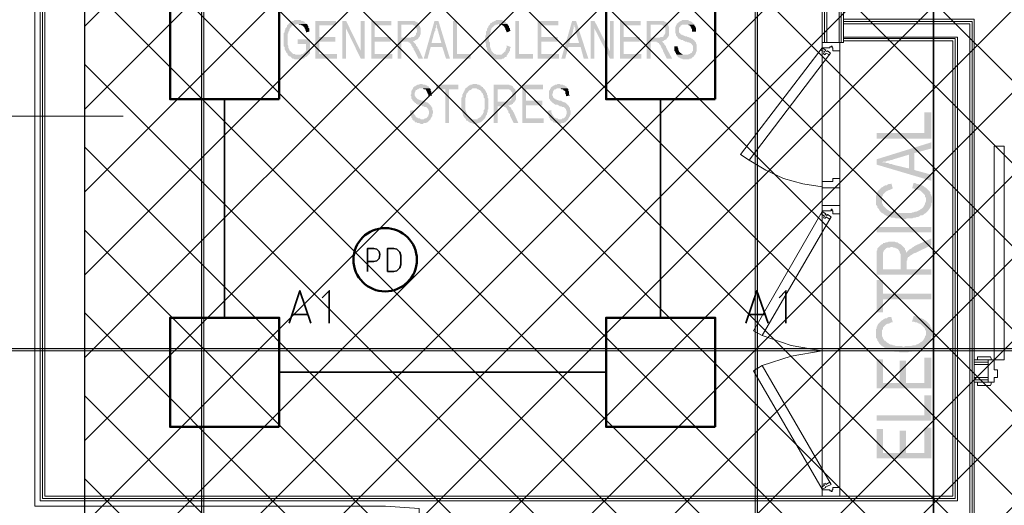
# Model space of a CAD drawing. Header units: millimetres. Extents: x 1.7 to 32.8, y 0.3 to 23.1.
# Tile 81 of 106: x 14.6 to 16.8, y 15 to 16. Entities that reach past the tile are written whole.
import ezdxf

# ---------------------------------------------------------------- set-up
doc = ezdxf.new("R2010")
doc.units = ezdxf.units.MM
doc.layers.add('PDF_Geometry', color=9, linetype='Continuous', true_color=0x808080)
doc.layers.add('PDF_Solid Fills', color=9, linetype='Continuous', true_color=0x808080)

msp = doc.modelspace()

# ---------------------------------------------------------------- hatches: boundary and pattern name
h = msp.add_hatch()
h.set_pattern_fill('ANSI37', color=256, scale=0.04)
h.paths.add_polyline_path([(7.7386, 22.7025), (12.398, 22.7025), (12.398, 20.2896), (20.6471, 20.2896), (20.6471, 18.615), (17.6427, 18.615), (17.6427, 12.7826), (14.7691, 12.7826), (14.7691, 18.5971), (7.7013, 18.5971)])
at = {"layer": 'PDF_Solid Fills', "transparency": 33554559}
for points in [[(15.2306, 16.0395), (15.2239, 16.0395), (15.2222, 16.0378), (15.2189, 16.0378), (15.2172, 16.0361), (15.2156, 16.0361), (15.2139, 16.0345), (15.2139, 16.0345), (15.2122, 16.0328), (15.2106, 16.0312), (15.2106, 16.0295), (15.2089, 16.0295), (15.2072, 16.0278), (15.2072, 16.0245), (15.2056, 16.0228), (15.2039, 16.0212), (15.2039, 16.0195), (15.2039, 16.0195), (15.2022, 16.0162), (15.2022, 16.0128), (15.2006, 16.0112), (15.2006, 15.9828), (15.2022, 15.9812), (15.2022, 15.9762), (15.2039, 15.9745), (15.2039, 15.9728), (15.2056, 15.9711), (15.2056, 15.9695), (15.2072, 15.9678), (15.2089, 15.9662), (15.2089, 15.9645), (15.2106, 15.9628), (15.2306, 15.9645), (15.2256, 15.9645), (15.2239, 15.9662), (15.2206, 15.9662), (15.2189, 15.9678), (15.2172, 15.9695), (15.2172, 15.9695), (15.2156, 15.9711), (15.2139, 15.9728), (15.2122, 15.9745), (15.2122, 15.9762), (15.2106, 15.9795), (15.2106, 15.9828), (15.2089, 15.9862), (15.2089, 15.9978), (15.2089, 16.0095), (15.2106, 16.0112), (15.2106, 16.0145), (15.2106, 16.0145), (15.2122, 16.0162), (15.2122, 16.0178), (15.2139, 16.0212), (15.2139, 16.0228), (15.2156, 16.0228), (15.2172, 16.0245), (15.2172, 16.0261), (15.2189, 16.0278), (15.2206, 16.0278), (15.2222, 16.0295), (15.2272, 16.0295), (15.2289, 16.0312), (15.2506, 16.0312), (15.2489, 16.0328), (15.2472, 16.0328), (15.2456, 16.0345), (15.2456, 16.0361), (15.2439, 16.0361), (15.2422, 16.0378), (15.2389, 16.0378), (15.2372, 16.0395), (15.2322, 16.0395)], [(15.2506, 16.0312), (15.2306, 16.0312), (15.2322, 16.0312), (15.2339, 16.0295), (15.2372, 16.0295), (15.2389, 16.0278), (15.2406, 16.0278), (15.2422, 16.0261), (15.2439, 16.0261), (15.2439, 16.0245), (15.2456, 16.0228), (15.2456, 16.0212), (15.2472, 16.0195), (15.2472, 16.0178), (15.2489, 16.0145), (15.2489, 16.0128), (15.2556, 16.0145), (15.2556, 16.0212), (15.2539, 16.0228), (15.2539, 16.0261), (15.2522, 16.0278), (15.2522, 16.0295), (15.2522, 16.0295)], [(15.3139, 16.0378), (15.2689, 16.0378), (15.2689, 15.9562), (15.3156, 15.9562), (15.3156, 15.9662), (15.2772, 15.9662), (15.2772, 15.9928), (15.3122, 15.9928), (15.3122, 16.0028), (15.2772, 16.0028), (15.2772, 16.0278), (15.3139, 16.0278)], [(15.3356, 16.0378), (15.3272, 16.0378), (15.3272, 15.9562), (15.3356, 15.9562), (15.3356, 16.0212)], [(15.4339, 16.0378), (15.3906, 16.0378), (15.3906, 15.9562), (15.4356, 15.9562), (15.4356, 15.9662), (15.3972, 15.9662), (15.3972, 15.9928), (15.4322, 15.9928), (15.4322, 16.0028), (15.3972, 16.0028), (15.3972, 16.0278), (15.4339, 16.0278)], [(15.4756, 16.0378), (15.4472, 16.0378), (15.4472, 15.9562), (15.4556, 15.9562), (15.4556, 15.9928), (15.4806, 15.9928), (15.4822, 15.9945), (15.4839, 15.9945), (15.4856, 15.9962), (15.4872, 15.9962), (15.4889, 15.9978), (15.4906, 15.9978), (15.4922, 15.9995), (15.4922, 16.0012), (15.4939, 16.0012), (15.4556, 16.0012), (15.4556, 16.0295), (15.4756, 16.0295), (15.4939, 16.0312), (15.4922, 16.0328), (15.4906, 16.0345), (15.4889, 16.0345), (15.4872, 16.0361), (15.4856, 16.0361), (15.4839, 16.0378), (15.4772, 16.0378)], [(15.4939, 16.0312), (15.4756, 16.0295), (15.4806, 16.0295), (15.4822, 16.0278), (15.4839, 16.0278), (15.4839, 16.0261), (15.4856, 16.0261), (15.4872, 16.0245), (15.4872, 16.0228), (15.4889, 16.0195), (15.4889, 16.0128), (15.4872, 16.0112), (15.4872, 16.0078), (15.4872, 16.0078), (15.4856, 16.0062), (15.4839, 16.0045), (15.4822, 16.0028), (15.4772, 16.0028), (15.4756, 16.0012), (15.4556, 16.0012), (15.4939, 16.0012), (15.4939, 16.0028), (15.4956, 16.0045), (15.4956, 16.0062), (15.4972, 16.0095), (15.4972, 16.0228), (15.4956, 16.0245), (15.4956, 16.0261), (15.4939, 16.0278), (15.4939, 16.0295)], [(15.5356, 16.0378), (15.5272, 16.0378), (15.5039, 15.9562), (15.5122, 15.9562), (15.5189, 15.9812), (15.5439, 15.9812), (15.5205, 15.9895), (15.5272, 16.0145), (15.5272, 16.0145), (15.5289, 16.0162), (15.5289, 16.0212), (15.5306, 16.0228), (15.5306, 16.0295)], [(15.5356, 16.0378), (15.5306, 16.0295), (15.5322, 16.0278), (15.5322, 16.0228), (15.5339, 16.0195), (15.5339, 16.0178), (15.5356, 16.0145), (15.5356, 16.0128), (15.5422, 15.9895), (15.5205, 15.9895), (15.5439, 15.9812), (15.5522, 15.9562), (15.5606, 15.9562)], [(15.5756, 16.0378), (15.5672, 16.0378), (15.5672, 15.9562), (15.6055, 15.9562), (15.6055, 15.9662), (15.5756, 15.9662)], [(15.6672, 16.0395), (15.6606, 16.0395), (15.6589, 16.0378), (15.6572, 16.0378), (15.6556, 16.0361), (15.6539, 16.0361), (15.6522, 16.0345), (15.6522, 16.0345), (15.6506, 16.0328), (15.6489, 16.0328), (15.6472, 16.0312), (15.6472, 16.0295), (15.6456, 16.0278), (15.6439, 16.0261), (15.6439, 16.0245), (15.6422, 16.0228), (15.6406, 16.0195), (15.6406, 16.0162), (15.6389, 16.0145), (15.6389, 16.0078), (15.6372, 16.0045), (15.6372, 15.9912), (15.6389, 15.9878), (15.6389, 15.9812), (15.6406, 15.9795), (15.6406, 15.9762), (15.6406, 15.9762), (15.6422, 15.9728), (15.6422, 15.9711), (15.6439, 15.9695), (15.6439, 15.9678), (15.6456, 15.9662), (15.6472, 15.9645), (15.6472, 15.9628), (15.6656, 15.9645), (15.6606, 15.9645), (15.6589, 15.9662), (15.6572, 15.9662), (15.6556, 15.9678), (15.6539, 15.9678), (15.6539, 15.9695), (15.6522, 15.9711), (15.6506, 15.9728), (15.6506, 15.9745), (15.6489, 15.9778), (15.6489, 15.9795), (15.6489, 15.9795), (15.6472, 15.9812), (15.6472, 15.9912), (15.6456, 15.9928), (15.6456, 15.9978), (15.6456, 16.0028), (15.6472, 16.0045), (15.6472, 16.0112), (15.6489, 16.0128), (15.6489, 16.0178), (15.6506, 16.0195), (15.6506, 16.0212), (15.6522, 16.0228), (15.6539, 16.0245), (15.6556, 16.0261), (15.6556, 16.0261), (15.6572, 16.0278), (15.6589, 16.0278), (15.6589, 16.0295), (15.6639, 16.0295), (15.6656, 16.0312), (15.6856, 16.0312), (15.6839, 16.0328), (15.6822, 16.0328), (15.6822, 16.0345), (15.6805, 16.0361), (15.6789, 16.0361), (15.6772, 16.0378), (15.6756, 16.0378), (15.6739, 16.0395), (15.6689, 16.0395)], [(15.6856, 16.0312), (15.6672, 16.0312), (15.6689, 16.0295), (15.6722, 16.0295), (15.6739, 16.0278), (15.6756, 16.0278), (15.6772, 16.0261), (15.6789, 16.0245), (15.6789, 16.0228), (15.6805, 16.0212), (15.6805, 16.0195), (15.6822, 16.0178), (15.6822, 16.0162), (15.6839, 16.0128), (15.6922, 16.0162), (15.6905, 16.0178), (15.6905, 16.0212), (15.6889, 16.0228), (15.6889, 16.0261), (15.6872, 16.0278), (15.6856, 16.0295)], [(15.7105, 16.0378), (15.7022, 16.0378), (15.7022, 15.9562), (15.7406, 15.9562), (15.7406, 15.9662), (15.7105, 15.9662)], [(15.7955, 16.0378), (15.7506, 16.0378), (15.7506, 15.9562), (15.7972, 15.9562), (15.7972, 15.9662), (15.7589, 15.9662), (15.7589, 15.9928), (15.7939, 15.9928), (15.7939, 16.0028), (15.7589, 16.0028), (15.7589, 16.0278), (15.7955, 16.0278)], [(15.8339, 16.0378), (15.8255, 16.0378), (15.8022, 15.9562), (15.8106, 15.9562), (15.8172, 15.9812), (15.8439, 15.9812), (15.8189, 15.9895), (15.8272, 16.0145), (15.8272, 16.0178), (15.8289, 16.0212), (15.8289, 16.0278), (15.8306, 16.0295)], [(15.8339, 16.0378), (15.8306, 16.0295), (15.8306, 16.0245), (15.8322, 16.0228), (15.8322, 16.0178), (15.8339, 16.0145), (15.8339, 16.0128), (15.8405, 15.9895), (15.8189, 15.9895), (15.8439, 15.9812), (15.8505, 15.9562), (15.8605, 15.9562)], [(15.8739, 16.0378), (15.8656, 16.0378), (15.8656, 15.9562), (15.8739, 15.9562), (15.8739, 16.0212)], [(15.9739, 16.0378), (15.9289, 16.0378), (15.9289, 15.9562), (15.9755, 15.9562), (15.9755, 15.9662), (15.9372, 15.9662), (15.9372, 15.9928), (15.9722, 15.9928), (15.9722, 16.0028), (15.9372, 16.0028), (15.9372, 16.0278), (15.9739, 16.0278)], [(16.0139, 16.0378), (15.9872, 16.0378), (15.9872, 15.9562), (15.9955, 15.9562), (15.9955, 15.9928), (16.0205, 15.9928), (16.0222, 15.9945), (16.0239, 15.9945), (16.0255, 15.9962), (16.0272, 15.9962), (16.0289, 15.9978), (16.0305, 15.9978), (16.0305, 15.9995), (16.0322, 16.0012), (15.9955, 16.0012), (15.9955, 16.0295), (16.0139, 16.0295), (16.0322, 16.0312), (16.0305, 16.0328), (16.0305, 16.0345), (16.0289, 16.0345), (16.0272, 16.0361), (16.0255, 16.0361), (16.0239, 16.0378), (16.0172, 16.0378)], [(16.0322, 16.0312), (16.0139, 16.0295), (16.0189, 16.0295), (16.0205, 16.0278), (16.0222, 16.0278), (16.0239, 16.0261), (16.0255, 16.0261), (16.0255, 16.0245), (16.0272, 16.0228), (16.0272, 16.0112), (16.0255, 16.0078), (16.0255, 16.0078), (16.0239, 16.0062), (16.0239, 16.0045), (16.0222, 16.0028), (16.0172, 16.0028), (16.0155, 16.0012), (15.9955, 16.0012), (16.0322, 16.0012), (16.0339, 16.0028), (16.0339, 16.0045), (16.0356, 16.0062), (16.0356, 16.0245), (16.0339, 16.0261), (16.0339, 16.0295)], [(16.0705, 16.0395), (16.0639, 16.0395), (16.0622, 16.0378), (16.0605, 16.0378), (16.0589, 16.0361), (16.0572, 16.0361), (16.0556, 16.0345), (16.0556, 16.0328), (16.0539, 16.0328), (16.0522, 16.0312), (16.0522, 16.0295), (16.0505, 16.0278), (16.0505, 16.0261), (16.0489, 16.0245), (16.0489, 16.0112), (16.0505, 16.0095), (16.0505, 16.0062), (16.0505, 16.0062), (16.0522, 16.0045), (16.0539, 16.0028), (16.0539, 16.0012), (16.0556, 15.9995), (16.0572, 15.9995), (16.0589, 15.9978), (16.0605, 15.9978), (16.0622, 15.9962), (16.0656, 15.9962), (16.0672, 15.9945), (16.0689, 15.9945), (16.0705, 15.9928), (16.0739, 15.9928), (16.0755, 15.9912), (16.0789, 15.9912), (16.0805, 15.9895), (16.0822, 15.9895), (16.0839, 15.9878), (16.0855, 15.9862), (16.0855, 15.9845), (16.0872, 15.9845), (16.0872, 15.9778), (16.0872, 15.9728), (16.0855, 15.9711), (16.0855, 15.9695), (16.0839, 15.9678), (16.0822, 15.9678), (16.0805, 15.9662), (16.0789, 15.9662), (16.0772, 15.9645), (16.0522, 15.9645), (16.0522, 15.9628), (16.0539, 15.9611), (16.0556, 15.9595), (16.0572, 15.9578), (16.0589, 15.9578), (16.0605, 15.9562), (16.0639, 15.9562), (16.0656, 15.9545), (16.0789, 15.9545), (16.0805, 15.9562), (16.0839, 15.9562), (16.0855, 15.9578), (16.0855, 15.9578), (16.0872, 15.9595), (16.0889, 15.9595), (16.0889, 15.9611), (16.0905, 15.9628), (16.0922, 15.9645), (16.0922, 15.9662), (16.0939, 15.9678), (16.0939, 15.9695), (16.0955, 15.9728), (16.0955, 15.9795), (16.0955, 15.9862), (16.0939, 15.9895), (16.0939, 15.9912), (16.0939, 15.9912), (16.0922, 15.9928), (16.0905, 15.9945), (16.0905, 15.9962), (16.0889, 15.9962), (16.0872, 15.9978), (16.0855, 15.9995), (16.0839, 15.9995), (16.0822, 16.0012), (16.0805, 16.0012), (16.0772, 16.0028), (16.0755, 16.0028), (16.0739, 16.0045), (16.0705, 16.0045), (16.0672, 16.0062), (16.0656, 16.0062), (16.0639, 16.0078), (16.0622, 16.0078), (16.0605, 16.0095), (16.0605, 16.0095), (16.0589, 16.0112), (16.0589, 16.0112), (16.0572, 16.0128), (16.0572, 16.0228), (16.0589, 16.0245), (16.0605, 16.0261), (16.0605, 16.0278), (16.0622, 16.0278), (16.0639, 16.0295), (16.0905, 16.0295), (16.0889, 16.0312), (16.0872, 16.0328), (16.0855, 16.0345), (16.0839, 16.0361), (16.0822, 16.0361), (16.0822, 16.0378), (16.0789, 16.0378), (16.0772, 16.0395), (16.0722, 16.0395)], [(16.0905, 16.0295), (16.0705, 16.0295), (16.0772, 16.0295), (16.0789, 16.0278), (16.0805, 16.0278), (16.0822, 16.0261), (16.0822, 16.0245), (16.0839, 16.0228), (16.0839, 16.0212), (16.0855, 16.0195), (16.0855, 16.0145), (16.0939, 16.0145), (16.0939, 16.0228), (16.0922, 16.0245), (16.0922, 16.0261), (16.0905, 16.0278), (16.0905, 16.0278)], [(15.2572, 15.9978), (15.2306, 15.9978), (15.2306, 15.9878), (15.2489, 15.9878), (15.2489, 15.9728), (15.2489, 15.9728), (15.2472, 15.9711), (15.2472, 15.9695), (15.2456, 15.9695), (15.2439, 15.9678), (15.2422, 15.9662), (15.2389, 15.9662), (15.2372, 15.9645), (15.2306, 15.9645), (15.2106, 15.9628), (15.2122, 15.9611), (15.2139, 15.9611), (15.2156, 15.9595), (15.2156, 15.9595), (15.2172, 15.9578), (15.2172, 15.9578), (15.2189, 15.9562), (15.2222, 15.9562), (15.2239, 15.9545), (15.2389, 15.9545), (15.2406, 15.9562), (15.2439, 15.9562), (15.2456, 15.9578), (15.2456, 15.9578), (15.2472, 15.9595), (15.2489, 15.9595), (15.2506, 15.9611), (15.2506, 15.9611), (15.2522, 15.9628), (15.2539, 15.9645), (15.2556, 15.9662), (15.2572, 15.9678)], [(15.4789, 15.9928), (15.4656, 15.9928), (15.4706, 15.9928), (15.4706, 15.9912), (15.4722, 15.9912), (15.4739, 15.9895), (15.4739, 15.9895), (15.4756, 15.9878), (15.4772, 15.9862), (15.4772, 15.9845), (15.4789, 15.9828), (15.4789, 15.9812), (15.4806, 15.9795), (15.4822, 15.9778), (15.4822, 15.9745), (15.4839, 15.9728), (15.4922, 15.9562), (15.5022, 15.9562), (15.4922, 15.9778), (15.4906, 15.9778), (15.4906, 15.9812), (15.4889, 15.9828), (15.4872, 15.9845), (15.4872, 15.9862), (15.4856, 15.9878), (15.4839, 15.9895), (15.4839, 15.9895), (15.4822, 15.9912), (15.4822, 15.9928)], [(15.6839, 15.9845), (15.6839, 15.9795), (15.6822, 15.9778), (15.6822, 15.9762), (15.6805, 15.9728), (15.6805, 15.9711), (15.6789, 15.9711), (15.6772, 15.9695), (15.6772, 15.9678), (15.6756, 15.9678), (15.6739, 15.9662), (15.6722, 15.9645), (15.6656, 15.9645), (15.6472, 15.9628), (15.6489, 15.9611), (15.6506, 15.9595), (15.6522, 15.9595), (15.6539, 15.9578), (15.6539, 15.9578), (15.6556, 15.9562), (15.6572, 15.9562), (15.6589, 15.9545), (15.6722, 15.9545), (15.6739, 15.9562), (15.6772, 15.9562), (15.6789, 15.9578), (15.6805, 15.9595), (15.6822, 15.9595), (15.6839, 15.9611), (15.6839, 15.9628), (15.6856, 15.9645), (15.6856, 15.9662), (15.6872, 15.9678), (15.6889, 15.9695), (15.6889, 15.9711), (15.6905, 15.9728), (15.6905, 15.9778), (15.6922, 15.9795), (15.6922, 15.9812)], [(16.0189, 15.9928), (16.0039, 15.9928), (16.0089, 15.9928), (16.0089, 15.9912), (16.0105, 15.9912), (16.0122, 15.9895), (16.0139, 15.9895), (16.0139, 15.9878), (16.0155, 15.9862), (16.0172, 15.9845), (16.0172, 15.9828), (16.0189, 15.9812), (16.0189, 15.9795), (16.0205, 15.9778), (16.0222, 15.9745), (16.0222, 15.9728), (16.0305, 15.9562), (16.0422, 15.9562), (16.0305, 15.9778), (16.0305, 15.9778), (16.0289, 15.9812), (16.0289, 15.9828), (16.0272, 15.9845), (16.0255, 15.9862), (16.0255, 15.9878), (16.0239, 15.9895), (16.0239, 15.9895), (16.0222, 15.9912), (16.0205, 15.9928)], [(16.0539, 15.9828), (16.0472, 15.9828), (16.0472, 15.9728), (16.0489, 15.9711), (16.0489, 15.9695), (16.0505, 15.9678), (16.0505, 15.9662), (16.0522, 15.9645), (16.0722, 15.9645), (16.0656, 15.9645), (16.0639, 15.9662), (16.0622, 15.9662), (16.0622, 15.9678), (16.0605, 15.9678), (16.0589, 15.9695), (16.0572, 15.9711), (16.0572, 15.9728), (16.0556, 15.9745), (16.0556, 15.9778), (16.0539, 15.9812)], [(15.4989, 15.9012), (15.4956, 15.9012), (15.4939, 15.8995), (15.4906, 15.8995), (15.4889, 15.8978), (15.4872, 15.8978), (15.4856, 15.8962), (15.4839, 15.8962), (15.4822, 15.8945), (15.4806, 15.8928), (15.4806, 15.8912), (15.4789, 15.8895), (15.4789, 15.8878), (15.4772, 15.8862), (15.4772, 15.8795), (15.4756, 15.8778), (15.4756, 15.8761), (15.4772, 15.8745), (15.4772, 15.8695), (15.4789, 15.8678), (15.4789, 15.8661), (15.4806, 15.8645), (15.4822, 15.8628), (15.4839, 15.8612), (15.4856, 15.8595), (15.4872, 15.8595), (15.4872, 15.8578), (15.4889, 15.8578), (15.4906, 15.8561), (15.4956, 15.8561), (15.4972, 15.8545), (15.4989, 15.8545), (15.5006, 15.8528), (15.5039, 15.8528), (15.5056, 15.8512), (15.5089, 15.8512), (15.5105, 15.8495), (15.5122, 15.8478), (15.5122, 15.8478), (15.5139, 15.8462), (15.5139, 15.8445), (15.5156, 15.8428), (15.5156, 15.8362), (15.5139, 15.8345), (15.5139, 15.8312), (15.5122, 15.8312), (15.5122, 15.8295), (15.5105, 15.8278), (15.5089, 15.8262), (15.5056, 15.8262), (15.5039, 15.8245), (15.4789, 15.8245), (15.4806, 15.8228), (15.4822, 15.8212), (15.4839, 15.8212), (15.4839, 15.8195), (15.4856, 15.8178), (15.4889, 15.8178), (15.4889, 15.8162), (15.4939, 15.8162), (15.4972, 15.8145), (15.5022, 15.8145), (15.5039, 15.8162), (15.5089, 15.8162), (15.5105, 15.8178), (15.5122, 15.8178), (15.5139, 15.8195), (15.5156, 15.8212), (15.5172, 15.8228), (15.5189, 15.8245), (15.5189, 15.8262), (15.5205, 15.8278), (15.5205, 15.8295), (15.5222, 15.8312), (15.5222, 15.8345), (15.5239, 15.8378), (15.5239, 15.8428), (15.5222, 15.8462), (15.5222, 15.8495), (15.5205, 15.8512), (15.5205, 15.8528), (15.5189, 15.8545), (15.5172, 15.8561), (15.5156, 15.8578), (15.5139, 15.8595), (15.5122, 15.8595), (15.5122, 15.8612), (15.5089, 15.8612), (15.5072, 15.8628), (15.5056, 15.8628), (15.5039, 15.8645), (15.4989, 15.8645), (15.4972, 15.8661), (15.4956, 15.8661), (15.4922, 15.8678), (15.4906, 15.8678), (15.4889, 15.8695), (15.4889, 15.8695), (15.4872, 15.8712), (15.4872, 15.8712), (15.4856, 15.8728), (15.4856, 15.8745), (15.4839, 15.8761), (15.4839, 15.8812), (15.4856, 15.8845), (15.4856, 15.8862), (15.4872, 15.8878), (15.4889, 15.8878), (15.4889, 15.8895), (15.4922, 15.8895), (15.4939, 15.8912), (15.5172, 15.8912), (15.5156, 15.8928), (15.5156, 15.8945), (15.5139, 15.8962), (15.5122, 15.8962), (15.5105, 15.8978), (15.5089, 15.8978), (15.5072, 15.8995), (15.5022, 15.8995), (15.5006, 15.9012)], [(15.5789, 15.8995), (15.5306, 15.8995), (15.5306, 15.8895), (15.5506, 15.8895), (15.5506, 15.8162), (15.5589, 15.8162), (15.5589, 15.8895), (15.5789, 15.8895)], [(15.6139, 15.9012), (15.6106, 15.9012), (15.6089, 15.8995), (15.6055, 15.8995), (15.6039, 15.8978), (15.6022, 15.8978), (15.6006, 15.8962), (15.5989, 15.8962), (15.5989, 15.8945), (15.5972, 15.8928), (15.5955, 15.8928), (15.6139, 15.8912), (15.6189, 15.8912), (15.6206, 15.8895), (15.6222, 15.8895), (15.6239, 15.8878), (15.6255, 15.8878), (15.6272, 15.8862), (15.6289, 15.8845), (15.6289, 15.8828), (15.6306, 15.8812), (15.6322, 15.8795), (15.6322, 15.8778), (15.6339, 15.8761), (15.6339, 15.8712), (15.6356, 15.8695), (15.6356, 15.8462), (15.6339, 15.8445), (15.6339, 15.8395), (15.6322, 15.8378), (15.6322, 15.8362), (15.6306, 15.8345), (15.6306, 15.8328), (15.6289, 15.8328), (15.6289, 15.8312), (15.6272, 15.8295), (15.6255, 15.8278), (15.6239, 15.8278), (15.6222, 15.8262), (15.6206, 15.8262), (15.6206, 15.8245), (15.6139, 15.8245), (15.6339, 15.8245), (15.6356, 15.8262), (15.6372, 15.8278), (15.6372, 15.8295), (15.6389, 15.8312), (15.6389, 15.8328), (15.6406, 15.8345), (15.6406, 15.8378), (15.6422, 15.8395), (15.6422, 15.8445), (15.6439, 15.8462), (15.6439, 15.8695), (15.6422, 15.8712), (15.6422, 15.8761), (15.6406, 15.8778), (15.6406, 15.8812), (15.6389, 15.8828), (15.6389, 15.8845), (15.6372, 15.8862), (15.6372, 15.8878), (15.6356, 15.8895), (15.6339, 15.8912), (15.6322, 15.8928), (15.6322, 15.8945), (15.6306, 15.8945), (15.6289, 15.8962), (15.6272, 15.8962), (15.6272, 15.8978), (15.6255, 15.8978), (15.6239, 15.8995), (15.6206, 15.8995), (15.6189, 15.9012), (15.6172, 15.9012)], [(15.6822, 15.8995), (15.6556, 15.8995), (15.6556, 15.8162), (15.6639, 15.8162), (15.6639, 15.8528), (15.6722, 15.8528), (15.6872, 15.8545), (15.6905, 15.8545), (15.6922, 15.8561), (15.6939, 15.8561), (15.6956, 15.8578), (15.6972, 15.8578), (15.6972, 15.8595), (15.6989, 15.8612), (15.7005, 15.8612), (15.7005, 15.8628), (15.6639, 15.8628), (15.6639, 15.8895), (15.6822, 15.8895), (15.7005, 15.8912), (15.6989, 15.8928), (15.6972, 15.8945), (15.6972, 15.8962), (15.6956, 15.8962), (15.6939, 15.8978), (15.6905, 15.8978), (15.6889, 15.8995), (15.6839, 15.8995)], [(15.7622, 15.8995), (15.7172, 15.8995), (15.7172, 15.8162), (15.7639, 15.8162), (15.7639, 15.8262), (15.7256, 15.8262), (15.7256, 15.8545), (15.7606, 15.8545), (15.7606, 15.8645), (15.7256, 15.8645), (15.7256, 15.8895), (15.7622, 15.8895)], [(15.7972, 15.9012), (15.7939, 15.9012), (15.7922, 15.8995), (15.7889, 15.8995), (15.7872, 15.8978), (15.7855, 15.8978), (15.7839, 15.8962), (15.7822, 15.8962), (15.7806, 15.8945), (15.7789, 15.8928), (15.7789, 15.8912), (15.7772, 15.8895), (15.7772, 15.8878), (15.7755, 15.8862), (15.7755, 15.8695), (15.7772, 15.8678), (15.7772, 15.8661), (15.7789, 15.8645), (15.7806, 15.8628), (15.7822, 15.8612), (15.7839, 15.8595), (15.7855, 15.8595), (15.7855, 15.8578), (15.7872, 15.8578), (15.7889, 15.8561), (15.7939, 15.8561), (15.7955, 15.8545), (15.7972, 15.8545), (15.7989, 15.8528), (15.8022, 15.8528), (15.8039, 15.8512), (15.8072, 15.8512), (15.8089, 15.8495), (15.8106, 15.8478), (15.8106, 15.8478), (15.8122, 15.8462), (15.8122, 15.8445), (15.8139, 15.8428), (15.8139, 15.8362), (15.8122, 15.8345), (15.8122, 15.8312), (15.8106, 15.8312), (15.8106, 15.8295), (15.8089, 15.8278), (15.8072, 15.8262), (15.8039, 15.8262), (15.8022, 15.8245), (15.7772, 15.8245), (15.7789, 15.8228), (15.7806, 15.8212), (15.7822, 15.8212), (15.7839, 15.8195), (15.7839, 15.8178), (15.7872, 15.8178), (15.7889, 15.8162), (15.7939, 15.8162), (15.7955, 15.8145), (15.8006, 15.8145), (15.8022, 15.8162), (15.8072, 15.8162), (15.8089, 15.8178), (15.8106, 15.8178), (15.8122, 15.8195), (15.8139, 15.8212), (15.8155, 15.8228), (15.8172, 15.8245), (15.8172, 15.8262), (15.8189, 15.8278), (15.8189, 15.8295), (15.8206, 15.8312), (15.8206, 15.8328), (15.8222, 15.8345), (15.8222, 15.8428), (15.8206, 15.8462), (15.8206, 15.8495), (15.8189, 15.8512), (15.8189, 15.8528), (15.8172, 15.8545), (15.8155, 15.8561), (15.8139, 15.8578), (15.8122, 15.8595), (15.8106, 15.8595), (15.8106, 15.8612), (15.8072, 15.8612), (15.8055, 15.8628), (15.8039, 15.8628), (15.8022, 15.8645), (15.7972, 15.8645), (15.7955, 15.8661), (15.7939, 15.8661), (15.7906, 15.8678), (15.7889, 15.8678), (15.7889, 15.8695), (15.7872, 15.8695), (15.7855, 15.8712), (15.7855, 15.8712), (15.7839, 15.8728), (15.7839, 15.8745), (15.7822, 15.8761), (15.7822, 15.8795), (15.7839, 15.8812), (15.7839, 15.8845), (15.7855, 15.8862), (15.7855, 15.8878), (15.7872, 15.8878), (15.7872, 15.8895), (15.7906, 15.8895), (15.7922, 15.8912), (15.8155, 15.8912), (15.8139, 15.8928), (15.8139, 15.8945), (15.8122, 15.8962), (15.8106, 15.8962), (15.8089, 15.8978), (15.8072, 15.8978), (15.8055, 15.8995), (15.8006, 15.8995), (15.7989, 15.9012)], [(15.5172, 15.8912), (15.4989, 15.8912), (15.5022, 15.8912), (15.5039, 15.8895), (15.5072, 15.8895), (15.5089, 15.8878), (15.5089, 15.8862), (15.5105, 15.8862), (15.5105, 15.8845), (15.5122, 15.8812), (15.5122, 15.8795), (15.5139, 15.8778), (15.5139, 15.8745), (15.5222, 15.8761), (15.5222, 15.8761), (15.5205, 15.8778), (15.5205, 15.8845), (15.5189, 15.8862), (15.5189, 15.8895), (15.5189, 15.8895)], [(15.5955, 15.8928), (15.5939, 15.8912), (15.5939, 15.8895), (15.5922, 15.8878), (15.5922, 15.8862), (15.5906, 15.8845), (15.5906, 15.8828), (15.5889, 15.8812), (15.5889, 15.8795), (15.5872, 15.8778), (15.5872, 15.8728), (15.5856, 15.8712), (15.5856, 15.8561), (15.5856, 15.8445), (15.5872, 15.8428), (15.5872, 15.8378), (15.5889, 15.8362), (15.5889, 15.8328), (15.5906, 15.8312), (15.5906, 15.8295), (15.5922, 15.8278), (15.5939, 15.8262), (15.5955, 15.8245), (15.5955, 15.8228), (15.5972, 15.8212), (15.5989, 15.8212), (15.6006, 15.8195), (15.6006, 15.8195), (15.6022, 15.8178), (15.6039, 15.8178), (15.6055, 15.8162), (15.6089, 15.8162), (15.6106, 15.8145), (15.6189, 15.8145), (15.6206, 15.8162), (15.6239, 15.8162), (15.6255, 15.8178), (15.6272, 15.8178), (15.6289, 15.8195), (15.6289, 15.8195), (15.6306, 15.8212), (15.6322, 15.8212), (15.6322, 15.8228), (15.6339, 15.8245), (15.6089, 15.8245), (15.6072, 15.8262), (15.6055, 15.8262), (15.6055, 15.8278), (15.6039, 15.8278), (15.6022, 15.8295), (15.6006, 15.8312), (15.5989, 15.8328), (15.5989, 15.8345), (15.5972, 15.8362), (15.5972, 15.8378), (15.5955, 15.8412), (15.5955, 15.8428), (15.5939, 15.8445), (15.5939, 15.8712), (15.5955, 15.8728), (15.5955, 15.8778), (15.5972, 15.8795), (15.5972, 15.8812), (15.5989, 15.8812), (15.5989, 15.8828), (15.6006, 15.8845), (15.6022, 15.8862), (15.6039, 15.8878), (15.6055, 15.8878), (15.6072, 15.8895), (15.6072, 15.8895), (15.6089, 15.8912), (15.6139, 15.8912)], [(15.7005, 15.8912), (15.6822, 15.8895), (15.6889, 15.8895), (15.6905, 15.8878), (15.6922, 15.8878), (15.6922, 15.8862), (15.6939, 15.8845), (15.6956, 15.8828), (15.6956, 15.8761), (15.6956, 15.8712), (15.6939, 15.8695), (15.6939, 15.8678), (15.6922, 15.8661), (15.6905, 15.8645), (15.6889, 15.8645), (15.6872, 15.8628), (15.6639, 15.8628), (15.7005, 15.8628), (15.7022, 15.8645), (15.7022, 15.8661), (15.7039, 15.8678), (15.7039, 15.8845), (15.7022, 15.8878), (15.7022, 15.8895), (15.7022, 15.8895)], [(15.8155, 15.8912), (15.7972, 15.8912), (15.8006, 15.8912), (15.8022, 15.8895), (15.8055, 15.8895), (15.8072, 15.8878), (15.8072, 15.8862), (15.8089, 15.8862), (15.8106, 15.8845), (15.8106, 15.8795), (15.8122, 15.8778), (15.8122, 15.8745), (15.8206, 15.8761), (15.8206, 15.8761), (15.8189, 15.8778), (15.8189, 15.8845), (15.8172, 15.8862), (15.8172, 15.8895), (15.8172, 15.8895)], [(15.4822, 15.8445), (15.4739, 15.8428), (15.4739, 15.8362), (15.4756, 15.8345), (15.4756, 15.8328), (15.4772, 15.8295), (15.4772, 15.8278), (15.4789, 15.8262), (15.4789, 15.8245), (15.5006, 15.8245), (15.4972, 15.8245), (15.4956, 15.8262), (15.4922, 15.8262), (15.4906, 15.8278), (15.4889, 15.8278), (15.4872, 15.8295), (15.4856, 15.8312), (15.4856, 15.8328), (15.4839, 15.8345), (15.4839, 15.8345), (15.4822, 15.8362), (15.4822, 15.8412)], [(15.6872, 15.8545), (15.6722, 15.8528), (15.6772, 15.8528), (15.6789, 15.8512), (15.6805, 15.8512), (15.6822, 15.8495), (15.6822, 15.8495), (15.6839, 15.8478), (15.6856, 15.8445), (15.6856, 15.8428), (15.6872, 15.8428), (15.6872, 15.8395), (15.6889, 15.8378), (15.6905, 15.8362), (15.6905, 15.8328), (15.6989, 15.8162), (15.7089, 15.8162), (15.6989, 15.8395), (15.6989, 15.8395), (15.6972, 15.8412), (15.6972, 15.8428), (15.6956, 15.8445), (15.6939, 15.8462), (15.6939, 15.8478), (15.6922, 15.8495), (15.6922, 15.8512), (15.6905, 15.8512), (15.6889, 15.8528)], [(15.7806, 15.8445), (15.7722, 15.8428), (15.7722, 15.8362), (15.7739, 15.8345), (15.7739, 15.8328), (15.7755, 15.8295), (15.7755, 15.8278), (15.7772, 15.8262), (15.7772, 15.8245), (15.7989, 15.8245), (15.7955, 15.8245), (15.7939, 15.8262), (15.7906, 15.8262), (15.7889, 15.8278), (15.7872, 15.8278), (15.7855, 15.8295), (15.7855, 15.8312), (15.7839, 15.8328), (15.7822, 15.8345), (15.7822, 15.8362), (15.7806, 15.8395), (15.7806, 15.8412)], [(16.4855, 15.7945), (16.4855, 15.7828), (16.6039, 15.7828), (16.6039, 15.8395), (16.5889, 15.8395), (16.5889, 15.7945)], [(16.4855, 15.7378), (16.4972, 15.7312), (16.5005, 15.7328), (16.5055, 15.7328), (16.5089, 15.7345), (16.5122, 15.7345), (16.5155, 15.7362), (16.5189, 15.7362), (16.5222, 15.7378), (16.5555, 15.7478), (16.5555, 15.7178), (16.5672, 15.7512), (16.6039, 15.7612), (16.6039, 15.7745)], [(16.4855, 15.7378), (16.4855, 15.7262), (16.6039, 15.6912), (16.6039, 15.7045), (16.5672, 15.7145), (16.5672, 15.7512), (16.5555, 15.7178), (16.5205, 15.7262), (16.5205, 15.7262), (16.5172, 15.7278), (16.5139, 15.7278), (16.5105, 15.7295), (16.5072, 15.7295), (16.5039, 15.7312), (16.4972, 15.7312)], [(16.4955, 15.6762), (16.4972, 15.6495), (16.4972, 15.6562), (16.4989, 15.6595), (16.4989, 15.6612), (16.5005, 15.6628), (16.5022, 15.6645), (16.5039, 15.6662), (16.5055, 15.6678), (16.5089, 15.6695), (16.5122, 15.6712), (16.5139, 15.6712), (16.5172, 15.6728), (16.5205, 15.6745), (16.5172, 15.6862), (16.5155, 15.6845), (16.5122, 15.6845), (16.5089, 15.6828), (16.5072, 15.6812), (16.5039, 15.6812), (16.5005, 15.6795), (16.4989, 15.6778)], [(16.5622, 15.6745), (16.5655, 15.6745), (16.5689, 15.6728), (16.5722, 15.6728), (16.5755, 15.6712), (16.5772, 15.6712), (16.5805, 15.6695), (16.5822, 15.6678), (16.5839, 15.6662), (16.5855, 15.6645), (16.5872, 15.6628), (16.5889, 15.6612), (16.5905, 15.6595), (16.5905, 15.6562), (16.5922, 15.6545), (16.5922, 15.6495), (16.5939, 15.6228), (16.5955, 15.6245), (16.5972, 15.6262), (16.5989, 15.6295), (16.6005, 15.6312), (16.6022, 15.6328), (16.6022, 15.6345), (16.6039, 15.6378), (16.6039, 15.6428), (16.6055, 15.6445), (16.6055, 15.6562), (16.6039, 15.6595), (16.6039, 15.6612), (16.6022, 15.6628), (16.6022, 15.6662), (16.6005, 15.6678), (16.5989, 15.6695), (16.5972, 15.6712), (16.5955, 15.6728), (16.5939, 15.6745), (16.5922, 15.6762), (16.5889, 15.6778), (16.5872, 15.6795), (16.5839, 15.6812), (16.5822, 15.6828), (16.5788, 15.6828), (16.5755, 15.6845), (16.5722, 15.6845), (16.5689, 15.6862), (16.5655, 15.6862)], [(16.4839, 15.6512), (16.4839, 15.6395), (16.4855, 15.6378), (16.4872, 15.6362), (16.4872, 15.6328), (16.4889, 15.6312), (16.4905, 15.6295), (16.4905, 15.6295), (16.4922, 15.6262), (16.4939, 15.6245), (16.4955, 15.6228), (16.4972, 15.6212), (16.5005, 15.6195), (16.5022, 15.6178), (16.5055, 15.6162), (16.5089, 15.6145), (16.5122, 15.6145), (16.5139, 15.6128), (16.5172, 15.6112), (16.5239, 15.6112), (16.5272, 15.6095), (16.5355, 15.6095), (16.5405, 15.6078), (16.5472, 15.6078), (16.5505, 15.6095), (16.5622, 15.6095), (16.5655, 15.6112), (16.5689, 15.6112), (16.5722, 15.6128), (16.5755, 15.6128), (16.5788, 15.6145), (16.5805, 15.6162), (16.5839, 15.6162), (16.5872, 15.6178), (16.5889, 15.6195), (16.5922, 15.6212), (16.5939, 15.6228), (16.5922, 15.6495), (16.5922, 15.6462), (16.5905, 15.6428), (16.5905, 15.6412), (16.5889, 15.6378), (16.5872, 15.6362), (16.5872, 15.6345), (16.5855, 15.6328), (16.5839, 15.6312), (16.5805, 15.6295), (16.5788, 15.6278), (16.5755, 15.6262), (16.5722, 15.6245), (16.5689, 15.6245), (16.5655, 15.6228), (16.5639, 15.6228), (16.5605, 15.6212), (16.5305, 15.6212), (16.5272, 15.6228), (16.5205, 15.6228), (16.5189, 15.6245), (16.5155, 15.6245), (16.5122, 15.6262), (16.5105, 15.6278), (16.5072, 15.6295), (16.5055, 15.6312), (16.5039, 15.6328), (16.5022, 15.6345), (16.5005, 15.6362), (16.4989, 15.6378), (16.4989, 15.6395), (16.4972, 15.6428), (16.4972, 15.6495), (16.4955, 15.6762), (16.4939, 15.6745), (16.4922, 15.6728), (16.4905, 15.6712), (16.4889, 15.6695), (16.4872, 15.6678), (16.4872, 15.6645), (16.4855, 15.6628), (16.4855, 15.6612), (16.4839, 15.6578), (16.4839, 15.6528)], [(16.4955, 15.5528), (16.4989, 15.5278), (16.4989, 15.5345), (16.5005, 15.5378), (16.5005, 15.5395), (16.5022, 15.5412), (16.5039, 15.5428), (16.5055, 15.5445), (16.5089, 15.5462), (16.5139, 15.5462), (16.5172, 15.5478), (16.5189, 15.5478), (16.5222, 15.5462), (16.5255, 15.5462), (16.5272, 15.5445), (16.5289, 15.5445), (16.5322, 15.5428), (16.5339, 15.5395), (16.5355, 15.5378), (16.5355, 15.5362), (16.5372, 15.5328), (16.5372, 15.4995), (16.5389, 15.5528), (16.5355, 15.5545), (16.5322, 15.5562), (16.5305, 15.5578), (16.5272, 15.5578), (16.5239, 15.5595), (16.5122, 15.5595), (16.5089, 15.5578), (16.5055, 15.5578), (16.5022, 15.5562), (16.4989, 15.5562), (16.4989, 15.5545)], [(16.5489, 15.5345), (16.5505, 15.5145), (16.5505, 15.5178), (16.5522, 15.5195), (16.5522, 15.5228), (16.5539, 15.5262), (16.5555, 15.5262), (16.5572, 15.5278), (16.5589, 15.5295), (16.5622, 15.5312), (16.5639, 15.5328), (16.5672, 15.5345), (16.5689, 15.5345), (16.5722, 15.5362), (16.5755, 15.5378), (16.5788, 15.5395), (16.6039, 15.5512), (16.6039, 15.5662), (16.5705, 15.5512), (16.5705, 15.5512), (16.5672, 15.5495), (16.5655, 15.5478), (16.5622, 15.5462), (16.5605, 15.5445), (16.5572, 15.5428), (16.5555, 15.5412), (16.5555, 15.5412), (16.5539, 15.5395), (16.5505, 15.5362)], [(16.4855, 15.5278), (16.4855, 15.4878), (16.6039, 15.4878), (16.6039, 15.4995), (16.5505, 15.4995), (16.5505, 15.5145), (16.5489, 15.5345), (16.5489, 15.5395), (16.5472, 15.5412), (16.5472, 15.5445), (16.5455, 15.5462), (16.5439, 15.5478), (16.5422, 15.5495), (16.5405, 15.5512), (16.5389, 15.5528), (16.5389, 15.5528), (16.5372, 15.4995), (16.4989, 15.4995), (16.4989, 15.5278), (16.4955, 15.5528), (16.4939, 15.5512), (16.4922, 15.5495), (16.4905, 15.5478), (16.4889, 15.5462), (16.4872, 15.5445), (16.4872, 15.5412), (16.4855, 15.5395), (16.4855, 15.5312)], [(16.4855, 15.4762), (16.4855, 15.4062), (16.4989, 15.4062), (16.4989, 15.4345), (16.6039, 15.4345), (16.6039, 15.4462), (16.4989, 15.4462), (16.4989, 15.4762)], [(16.4839, 15.3612), (16.4839, 15.3512), (16.4855, 15.3495), (16.4872, 15.3462), (16.4872, 15.3445), (16.4889, 15.3428), (16.4905, 15.3395), (16.4905, 15.3395), (16.4922, 15.3378), (16.4939, 15.3362), (16.4955, 15.3345), (16.4972, 15.3329), (16.5005, 15.3312), (16.5022, 15.3295), (16.5055, 15.3278), (16.5089, 15.3262), (16.5105, 15.3245), (16.5139, 15.3245), (16.5172, 15.3229), (16.5205, 15.3229), (16.5239, 15.3212), (16.5322, 15.3212), (16.5355, 15.3195), (16.5539, 15.3195), (16.5572, 15.3212), (16.5622, 15.3212), (16.5655, 15.3229), (16.5689, 15.3229), (16.5722, 15.3245), (16.5755, 15.3245), (16.5788, 15.3262), (16.5805, 15.3262), (16.5839, 15.3278), (16.5872, 15.3295), (16.5889, 15.3312), (16.5922, 15.3329), (16.5939, 15.3345), (16.5922, 15.3612), (16.5922, 15.3562), (16.5905, 15.3545), (16.5905, 15.3528), (16.5889, 15.3495), (16.5872, 15.3478), (16.5872, 15.3462), (16.5855, 15.3445), (16.5839, 15.3428), (16.5805, 15.3412), (16.5788, 15.3395), (16.5755, 15.3378), (16.5722, 15.3362), (16.5689, 15.3345), (16.5639, 15.3345), (16.5605, 15.3329), (16.5472, 15.3329), (16.5439, 15.3312), (16.5439, 15.3312), (16.5405, 15.3329), (16.5272, 15.3329), (16.5239, 15.3345), (16.5205, 15.3345), (16.5189, 15.3362), (16.5155, 15.3362), (16.5122, 15.3378), (16.5105, 15.3395), (16.5072, 15.3412), (16.5055, 15.3428), (16.5039, 15.3445), (16.5022, 15.3445), (16.5005, 15.3478), (16.4989, 15.3495), (16.4989, 15.3512), (16.4972, 15.3545), (16.4972, 15.3612), (16.4955, 15.3878), (16.4939, 15.3862), (16.4922, 15.3845), (16.4905, 15.3828), (16.4889, 15.3812), (16.4872, 15.3778), (16.4872, 15.3762), (16.4855, 15.3745), (16.4855, 15.3712), (16.4839, 15.3695), (16.4839, 15.3645)], [(16.4955, 15.3878), (16.4972, 15.3612), (16.4972, 15.3678), (16.4989, 15.3695), (16.4989, 15.3728), (16.5005, 15.3745), (16.5022, 15.3762), (16.5039, 15.3778), (16.5055, 15.3795), (16.5089, 15.3812), (16.5122, 15.3812), (16.5139, 15.3828), (16.5172, 15.3845), (16.5205, 15.3845), (16.5172, 15.3962), (16.5122, 15.3962), (16.5089, 15.3945), (16.5072, 15.3928), (16.5039, 15.3928), (16.5005, 15.3912), (16.4989, 15.3895)], [(16.5622, 15.3862), (16.5655, 15.3862), (16.5689, 15.3845), (16.5722, 15.3845), (16.5755, 15.3828), (16.5772, 15.3812), (16.5805, 15.3812), (16.5822, 15.3795), (16.5839, 15.3778), (16.5855, 15.3762), (16.5872, 15.3745), (16.5889, 15.3728), (16.5905, 15.3695), (16.5905, 15.3678), (16.5922, 15.3662), (16.5922, 15.3612), (16.5939, 15.3345), (16.5955, 15.3362), (16.5972, 15.3378), (16.5989, 15.3395), (16.6005, 15.3412), (16.6022, 15.3445), (16.6022, 15.3462), (16.6039, 15.3478), (16.6039, 15.3528), (16.6055, 15.3562), (16.6055, 15.3678), (16.6039, 15.3695), (16.6039, 15.3728), (16.6022, 15.3745), (16.6022, 15.3762), (16.6005, 15.3795), (16.5989, 15.3812), (16.5972, 15.3828), (16.5955, 15.3845), (16.5939, 15.3862), (16.5922, 15.3878), (16.5889, 15.3895), (16.5872, 15.3912), (16.5839, 15.3928), (16.5822, 15.3928), (16.5788, 15.3945), (16.5755, 15.3962), (16.5722, 15.3962), (16.5689, 15.3978), (16.5655, 15.3978)], [(29.8551, 15.3245), (29.8551, 15.3278), (2.9827, 15.3278), (2.9827, 15.3229), (29.8551, 15.3229)], [(16.4855, 15.3045), (16.4855, 15.2412), (16.6039, 15.2412), (16.6039, 15.3078), (16.5889, 15.3078), (16.5889, 15.2528), (16.5489, 15.2528), (16.5489, 15.3012), (16.5355, 15.3012), (16.5355, 15.2528), (16.4989, 15.2528), (16.4989, 15.3045)], [(16.4855, 15.1829), (16.4855, 15.1712), (16.6039, 15.1712), (16.6039, 15.2262), (16.5889, 15.2262), (16.5889, 15.1829)], [(16.4855, 15.1529), (16.4855, 15.0895), (16.6039, 15.0895), (16.6039, 15.1562), (16.5889, 15.1562), (16.5889, 15.1012), (16.5489, 15.1012), (16.5489, 15.1495), (16.5355, 15.1495), (16.5355, 15.1012), (16.4989, 15.1012), (16.4989, 15.1529)]]:
    msp.add_hatch(color=256, dxfattribs=at).paths.add_polyline_path(points)

# ---------------------------------------------------------------- linework, layer by layer
msp.add_lwpolyline([(7.7386, 22.7025), (12.398, 22.7025), (12.398, 20.2896), (20.6471, 20.2896), (20.6471, 18.615), (17.6427, 18.615), (17.6427, 12.7826), (14.7691, 12.7826), (14.7691, 18.5971), (7.7013, 18.5971), (7.7386, 22.7025)])
at = {"layer": 'PDF_Geometry', "lineweight": 5}
for points in [[(15.0273, 22.9176), (15.0273, 22.8592), (15.0222, 22.8592), (15.0222, 22.9176), (15.0222, 0.2783), (15.0273, 0.2783)], [(16.2272, 22.9176), (16.2272, 22.8592), (16.2222, 22.8592), (16.2222, 22.9176), (16.2222, 0.2783), (16.2272, 0.2783)], [(29.8551, 15.3245), (29.8551, 15.3278), (2.9827, 15.3278), (2.9827, 15.3229), (29.8551, 15.3229)]]:
    msp.add_lwpolyline(points, close=True, dxfattribs=at)
at = {"layer": 'PDF_Geometry', "color": 7, "lineweight": 35}
for points in [[(16.6089, 14.0762), (16.6089, 17.5628), (16.9672, 17.5628)], [(15.0723, 15.8678), (15.0723, 15.3945)], [(16.0172, 15.3945), (16.0172, 15.8678)], [(15.3822, 15.4945), (15.3822, 15.5445), (15.3956, 15.5445), (15.4022, 15.5428), (15.4072, 15.5378), (15.4089, 15.5312), (15.4072, 15.5228), (15.4022, 15.5178), (15.3956, 15.5162), (15.3822, 15.5162)], [(15.2122, 15.3828), (15.2356, 15.4528), (15.2589, 15.3828)], [(15.2989, 15.3828), (15.2989, 15.4528), (15.2839, 15.4378)], [(16.2022, 15.3828), (16.2255, 15.4528), (16.2505, 15.3828)], [(16.2889, 15.3828), (16.2889, 15.4528), (16.2739, 15.4378)], [(15.2522, 15.4012), (15.2189, 15.4012)], [(16.2422, 15.4012), (16.2089, 15.4012)], [(15.1906, 15.2762), (15.8989, 15.2762)]]:
    msp.add_lwpolyline(points, dxfattribs=at)
at = {"layer": 'PDF_Geometry', "lineweight": 18}
for points in [[(14.5556, 16.8294), (14.0756, 17.2928), (14.1089, 17.3261), (14.1373, 17.2995), (14.6823, 17.2995), (14.6823, 15.0078), (16.6505, 15.0078), (16.6505, 15.9945), (16.4139, 15.9945)], [(14.1023, 17.3194), (14.1339, 17.2895), (14.6723, 17.2895), (14.6723, 14.9978), (16.6605, 14.9978), (16.6605, 16.0028), (16.4139, 16.0028)], [(16.4139, 15.9995), (16.6555, 15.9995), (16.6555, 15.0029), (14.6773, 15.0029), (14.6773, 17.2944), (14.1356, 17.2944), (14.1056, 17.3228)], [(16.3672, 17.2228), (16.3672, 15.9912), (16.4139, 15.9912), (16.4139, 17.2228)], [(16.3722, 15.9912), (16.3722, 17.2228)], [(16.3772, 15.9912), (16.3772, 17.2228)], [(16.4039, 15.9912), (16.4039, 17.2228)], [(16.4089, 15.9912), (16.4089, 17.2228)], [(16.4139, 16.0412), (16.6972, 16.0412), (16.6972, 14.8395), (15.1122, 14.8395), (15.1122, 12.8246), (14.0523, 12.8246), (8.8492, 12.8246), (7.7807, 12.8246), (7.7807, 12.5296), (7.5958, 12.5296), (7.5958, 12.5763), (7.7324, 12.5763), (7.7324, 13.0262), (7.7807, 13.0262), (7.7807, 12.9696)], [(16.4139, 16.0361), (16.6922, 16.0361), (16.6922, 14.8445), (15.1072, 14.8445), (15.1072, 12.8296), (14.0573, 12.8296), (14.0573, 12.9862), (14.5389, 12.9862), (14.5389, 14.6545), (12.694, 14.6545)], [(16.4139, 16.0312), (16.6872, 16.0312), (16.6872, 14.8495), (15.1022, 14.8495), (15.1022, 12.8346), (14.0623, 12.8346), (14.0623, 12.9813), (14.5439, 12.9813), (14.5439, 14.6595), (12.694, 14.6595)], [(16.3672, 15.6762), (16.3672, 15.9912), (16.3672, 15.9795), (16.1905, 15.7478), (16.2089, 15.7362)], [(8.119, 15.8312), (11.3373, 15.8312), (11.3857, 15.9662), (11.484, 15.6945), (11.534, 15.8312), (14.8522, 15.8312)], [(16.3672, 15.6778), (16.3255, 15.6845), (16.2839, 15.6962), (16.2456, 15.7145), (16.2089, 15.7362), (16.3855, 15.9678), (16.3789, 15.9728), (16.3772, 15.9711), (16.3739, 15.9728), (16.3755, 15.9745), (16.3672, 15.9795)], [(16.3639, 15.9745), (16.3722, 15.9711), (16.3705, 15.9662), (16.3739, 15.9645), (16.3755, 15.9678), (16.3839, 15.9645)], [(16.4055, 15.6762), (16.3672, 15.6762), (16.3672, 15.6378), (16.4055, 15.6378), (16.4055, 15.9728)], [(16.3672, 15.6762), (16.3672, 15.6895), (16.3672, 15.6762)], [(16.2372, 15.2912), (16.3005, 15.3112), (16.3672, 15.3229), (16.3005, 15.3345), (16.2372, 15.3562), (16.3872, 15.6128), (16.3789, 15.6178), (16.3772, 15.6162), (16.3739, 15.6178), (16.3755, 15.6195), (16.3672, 15.6245), (16.2189, 15.3662), (16.2372, 15.3562)], [(16.3672, 15.0212), (16.3672, 15.6378), (16.3672, 15.6262)], [(16.3655, 15.6195), (16.3722, 15.6145), (16.3705, 15.6112), (16.3739, 15.6095), (16.3755, 15.6128), (16.3839, 15.6078)], [(16.4055, 15.0262), (16.4055, 15.6195)], [(16.6972, 15.2545), (16.7272, 15.2545), (16.7272, 15.3028), (16.6972, 15.3028)], [(16.6972, 15.2979), (16.7272, 15.2979)], [(16.6972, 15.2928), (16.7272, 15.2928)], [(16.6972, 15.2645), (16.7272, 15.2645)], [(16.6972, 15.2595), (16.7272, 15.2595)], [(16.3655, 15.0262), (16.3722, 15.0312), (16.3705, 15.0345), (16.3739, 15.0362), (16.3755, 15.0329), (16.3839, 15.0379)], [(16.3672, 15.0078), (16.3672, 15.0212), (16.3672, 15.0078)]]:
    msp.add_lwpolyline(points, dxfattribs=at)
for points in [[(14.5656, 12.9696), (14.5656, 17.2778), (14.6606, 17.2778), (14.6606, 14.9862), (15.4206, 14.9862), (15.4939, 14.9812), (15.4939, 14.8695), (15.0856, 14.8695), (15.0856, 14.0345), (14.9839, 14.0345), (14.9856, 14.8695), (14.6506, 14.8695), (14.6506, 12.9696), (14.9839, 12.9696), (14.9839, 13.9162), (15.0872, 13.9162), (15.0872, 12.8713), (14.1706, 12.8713), (14.1706, 12.9696)], [(16.3839, 15.9795), (16.3672, 15.9795), (16.3672, 15.9912), (16.4055, 15.9912), (16.4055, 15.9728), (16.3905, 15.9728), (16.3905, 15.9795), (16.3889, 15.9795), (16.3889, 15.9828), (16.3872, 15.9828), (16.3872, 15.9812), (16.3839, 15.9812)], [(16.7622, 15.3028), (16.7622, 15.7662), (16.7405, 15.7662), (16.7405, 15.3028)], [(16.3905, 15.6895), (16.3672, 15.6895), (16.3672, 15.6762), (16.4055, 15.6762), (16.4055, 15.6962), (16.3905, 15.6962)], [(16.3839, 15.6262), (16.3672, 15.6262), (16.3672, 15.6378), (16.4055, 15.6378), (16.4055, 15.6195), (16.3905, 15.6195), (16.3905, 15.6262), (16.3889, 15.6262), (16.3889, 15.6295), (16.3872, 15.6295), (16.3872, 15.6262)], [(16.7039, 15.3028), (16.7339, 15.3028), (16.7339, 15.3062), (16.7322, 15.3095), (16.7039, 15.3095)], [(16.7405, 15.2545), (16.7272, 15.2545), (16.7272, 15.3028), (16.7405, 15.3028), (16.7405, 15.2812), (16.7472, 15.2812), (16.7472, 15.2645), (16.7405, 15.2645)], [(16.2189, 15.2795), (16.2372, 15.2912), (16.3872, 15.0329), (16.3789, 15.0295), (16.3772, 15.0295), (16.3739, 15.0279), (16.3755, 15.0262), (16.3672, 15.0229)], [(16.7039, 15.2545), (16.7339, 15.2545), (16.7339, 15.2512), (16.7322, 15.2478), (16.7288, 15.2478), (16.7039, 15.2478)], [(16.3839, 15.0212), (16.3672, 15.0212), (16.3672, 15.0078), (16.4055, 15.0078), (16.4055, 15.0262), (16.3905, 15.0262), (16.3905, 15.0212), (16.3889, 15.0212), (16.3889, 15.0178), (16.3872, 15.0178), (16.3872, 15.0195), (16.3839, 15.0195)]]:
    msp.add_lwpolyline(points, close=True, dxfattribs=at)
at = {"layer": 'PDF_Geometry', "color": 3, "lineweight": 50}
for points in [[(15.1906, 15.8678), (15.1906, 16.1028), (14.9539, 16.1028), (14.9539, 15.8678)], [(16.1355, 15.8678), (16.1355, 16.1028), (15.8989, 16.1028), (15.8989, 15.8678)], [(15.1906, 15.1578), (15.1906, 15.3945), (14.9539, 15.3945), (14.9539, 15.1578)], [(16.1355, 15.1578), (16.1355, 15.3945), (15.8989, 15.3945), (15.8989, 15.1578)]]:
    msp.add_lwpolyline(points, close=True, dxfattribs=at)
at = {"layer": 'PDF_Geometry', "color": 7, "lineweight": 35}
msp.add_lwpolyline([(15.4256, 15.4945), (15.4389, 15.4945), (15.4456, 15.4962), (15.4522, 15.5028), (15.4539, 15.5095), (15.4539, 15.5295), (15.4522, 15.5362), (15.4456, 15.5428), (15.4389, 15.5445), (15.4256, 15.5445)], close=True, dxfattribs=at)
at = {"layer": 'PDF_Geometry', "color": 3, "lineweight": 50}
msp.add_circle((15.4202, 15.5201), 0.0687, dxfattribs=at)
at = {"layer": 'PDF_Solid Fills', "lineweight": 5, "transparency": 33554559}
for points in [[(15.0222, 0.2783), (15.0273, 0.2783), (15.0222, 22.9176), (15.0273, 22.9176)], [(16.2222, 0.2783), (16.2272, 0.2783), (16.2222, 22.9176), (16.2272, 22.9176)]]:
    msp.add_solid(points, dxfattribs=at)
at = {"layer": 'PDF_Solid Fills', "lineweight": 18, "transparency": 33554559}
for points in [[(15.3356, 16.0378), (15.3356, 16.0212), (15.3672, 15.9728), (15.3672, 15.9562)], [(15.3756, 16.0378), (15.3672, 16.0378), (15.3756, 15.9562), (15.3672, 15.9562)], [(15.8739, 16.0378), (15.8739, 16.0212), (15.9072, 15.9728), (15.9072, 15.9562)], [(15.9156, 16.0378), (15.9072, 16.0378), (15.9156, 15.9562), (15.9072, 15.9562)], [(16.6039, 15.5795), (16.6039, 15.5912), (16.4855, 15.5795), (16.4855, 15.5912)]]:
    msp.add_solid(points, dxfattribs=at)

doc.saveas('drawing.dxf')
